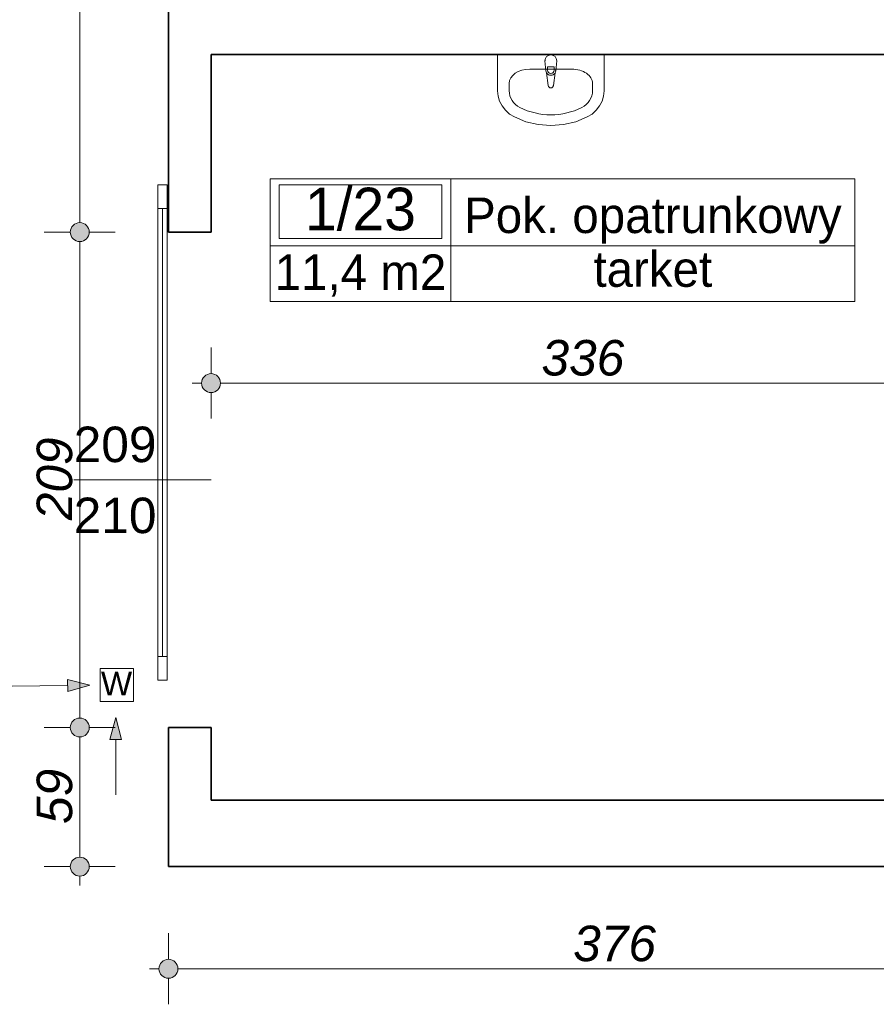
# Model space of a CAD drawing. Header units: millimetres. Extents: x -50073 to 84772, y -78870 to -35317.
# Tile 28 of 125: x 9117 to 12734, y -72532 to -68373. Entities that reach past the tile are written whole.
import ezdxf
from ezdxf.enums import TextEntityAlignment as Align

# ---------------------------------------------------------------- set-up
doc = ezdxf.new("R2010")
doc.units = ezdxf.units.MM
doc.header["$MEASUREMENT"] = 0
for name, color, linetype, lineweight in [('Drzwi ArchiCAD_Nr_pióra__1', 7, 'Continuous', 0), ('Instalacje - Went_Klim_Nr_pióra__42', 150, 'Continuous', 13), ('Konstrukcja - Ściany zew_Nr_pióra__6', 7, 'Continuous', 35), ('Metryczki pomieszczeń ArchiCADa_Nr_pióra__1', 7, 'Continuous', 0), ('Wnetrze - Sanitariaty_Nr_pióra__22', 8, 'Continuous', 13), ('Wymiarowanie - Ogólne_Nr_pióra__82', 114, 'Continuous', 13), ('Znaczniki drzwi ArchiCADa_Nr_pióra__1', 7, 'Continuous', 0), ('Znaczniki drzwi ArchiCADa_Nr_pióra__7', 7, 'Continuous', 70)]:
    doc.layers.add(name, color=color, linetype=linetype, lineweight=lineweight)
doc.layers.add('Elementy modelu - Strefy', color=7, linetype='Continuous')
doc.layers.add('Wymiarowanie - Ogólne', color=7, linetype='Continuous')
doc.styles.add('GENERATED_STYLE_1', font='txt')
doc.styles.add('GENERATED_STYLE_2', font='txt')
doc.styles.add('GENERATED_STYLE_3', font='txt')
doc.dimstyles.new('GENERATED_STYLE__1', dxfattribs={"dimtxt": 150, "dimasz": 152, "dimexe": 0.18, "dimexo": 0, "dimgap": 0.09, "dimtad": 1, "dimlfac": 0.1, "dimzin": 0, "dimdsep": 46, "dimtxsty": 'GENERATED_STYLE_3', "dimblk": 'ARROWHEAD_11', "dimblk1": 'ARROWHEAD_11', "dimblk2": 'ARROWHEAD_11', "dimcen": 0.09, "dimclrd": 114, "dimclre": 114, "dimclrt": 114, "dimazin": 0, "dimtfac": 1, "dimtdec": 4, "dimtmove": 0, "dimatfit": 3, "dimfxl": 1, "dimtolj": 1, "dimtzin": 0, "dimarcsym": 0})
doc.dimstyles.new('GENERATED_STYLE__2', dxfattribs={"dimtxt": 150, "dimasz": 152, "dimexe": 0.18, "dimexo": 0, "dimgap": 0.09, "dimtad": 1, "dimtih": 1, "dimtoh": 1, "dimlfac": 0.1, "dimzin": 0, "dimdsep": 46, "dimtxsty": 'GENERATED_STYLE_3', "dimblk": 'ARROWHEAD_11', "dimblk1": 'ARROWHEAD_11', "dimblk2": 'ARROWHEAD_11', "dimcen": 0.09, "dimclrd": 114, "dimclre": 114, "dimclrt": 114, "dimazin": 0, "dimtfac": 1, "dimtdec": 4, "dimtmove": 0, "dimatfit": 3, "dimfxl": 1, "dimtolj": 1, "dimtzin": 0, "dimarcsym": 0})

# ---------------------------------------------------------------- blocks, each defined once
blk = doc.blocks.new('Pok. opatrunkowy_1_23_23', base_point=(10937.1, -69328))
at = {"layer": 'Metryczki pomieszczeń ArchiCADa_Nr_pióra__1', "linetype": 'Continuous'}
for p, q in [((10173.9, -69045.2), (12643.5, -69045.2)), ((10173.9, -69563.7), (10173.9, -69045.2)), ((10212.1, -69071.1), (10898.9, -69071.1)), ((10212.1, -69297.4), (10212.1, -69071.1)), ((10898.9, -69071.1), (10898.9, -69297.4)), ((10937.1, -69045.2), (10937.1, -69563.7)), ((12643.5, -69045.2), (12643.5, -69563.7)), ((10898.9, -69297.4), (10212.1, -69297.4)), ((10173.9, -69328), (12643.5, -69328)), ((12643.5, -69563.7), (10173.9, -69563.7))]:
    blk.add_line(p, q, dxfattribs=at)
at = {"layer": 'Metryczki pomieszczeń ArchiCADa_Nr_pióra__1'}
for tag, height, style, p in [('ROOM_NUMBER', 180, 'GENERATED_STYLE_2', (10555.5, -69173.1)), ('ROOM_NAME', 150, 'GENERATED_STYLE_1', (11790.3, -69199.6)), ('ROOM_CALC_AREA', 150, 'GENERATED_STYLE_1', (10555.5, -69440.1)), ('floor_f', 150, 'GENERATED_STYLE_1', (11790.3, -69426.7))]:
    blk.add_attdef(tag, text='', height=height, dxfattribs=dict(at, style=style)).set_placement(p, align=Align.MIDDLE_CENTER)
blk = doc.blocks.new('*D572')
at = {"layer": 'Wymiarowanie - Ogólne_Nr_pióra__82', "linetype": 'Continuous'}
for points in [[(9410.2, -71363.1), (9407.1, -71347.8), (9398.5, -71334.8), (9385.5, -71326.1), (9370.2, -71323.1), (9354.9, -71326.1), (9341.9, -71334.8), (9333.2, -71347.8), (9330.2, -71363.1), (9333.2, -71378.4), (9341.9, -71391.3), (9354.9, -71400), (9370.2, -71403.1), (9385.5, -71400), (9398.5, -71391.3), (9407.1, -71378.4)], [(9410.2, -71950.6), (9407.1, -71935.3), (9398.5, -71922.4), (9385.5, -71913.7), (9370.2, -71910.6), (9354.9, -71913.7), (9341.9, -71922.4), (9333.2, -71935.3), (9330.2, -71950.6), (9333.2, -71965.9), (9341.9, -71978.9), (9354.9, -71987.6), (9370.2, -71990.6), (9385.5, -71987.6), (9398.5, -71978.9), (9407.1, -71965.9)]]:
    blk.add_hatch(color=256, dxfattribs=at).paths.add_polyline_path(points)
for p, q in [((9330.2, -71363.1), (9220.2, -71363.1)), ((9370.2, -71910.6), (9370.2, -71403.1)), ((9520.2, -71363.1), (9410.2, -71363.1)), ((9330.2, -71950.6), (9220.2, -71950.6)), ((9520.2, -71950.6), (9410.2, -71950.6)), ((9370.2, -72030.6), (9370.2, -71990.6))]:
    blk.add_line(p, q, dxfattribs=at)
for centre in [(9370.2, -71363.1), (9370.2, -71950.6)]:
    blk.add_circle(centre, 40, dxfattribs=at)
at = {"layer": 'Wymiarowanie - Ogólne_Nr_pióra__82', "insert": (9340.2, -71770.7), "char_height": 150, "attachment_point": 7, "rotation": 90, "style": 'GENERATED_STYLE_3'}
blk.add_mtext('\\A1;{\\fArial|b0|i1|c238|p38;59}', dxfattribs=at)
blk = doc.blocks.new('ARROWHEAD_11')
at = {"color": 0, "linetype": 'Continuous', "lineweight": 0}
blk.add_line((0, 0), (-1, 0), dxfattribs=at)
at = {"color": 0, "linetype": 'Continuous', "lineweight": 0, "const_width": 0.25, "flags": 128}
blk.add_lwpolyline([(-0.125, 0, 1), (0.125, 0, 1)], format="xyb", close=True, dxfattribs=at)
blk = doc.blocks.new('*D573')
at = {"layer": 'Wymiarowanie - Ogólne_Nr_pióra__82', "linetype": 'Continuous'}
for points in [[(9410.2, -69270.6), (9407.1, -69255.3), (9398.5, -69242.4), (9385.5, -69233.7), (9370.2, -69230.6), (9354.9, -69233.7), (9341.9, -69242.4), (9333.2, -69255.3), (9330.2, -69270.6), (9333.2, -69285.9), (9341.9, -69298.9), (9354.9, -69307.6), (9370.2, -69310.6), (9385.5, -69307.6), (9398.5, -69298.9), (9407.1, -69285.9)], [(9410.2, -71363.1), (9407.1, -71347.8), (9398.5, -71334.8), (9385.5, -71326.1), (9370.2, -71323.1), (9354.9, -71326.1), (9341.9, -71334.8), (9333.2, -71347.8), (9330.2, -71363.1), (9333.2, -71378.4), (9341.9, -71391.3), (9354.9, -71400), (9370.2, -71403.1), (9385.5, -71400), (9398.5, -71391.3), (9407.1, -71378.4)]]:
    blk.add_hatch(color=256, dxfattribs=at).paths.add_polyline_path(points)
for p, q in [((9330.2, -69270.6), (9220.2, -69270.6)), ((9520.2, -69270.6), (9410.2, -69270.6)), ((9370.2, -71323.1), (9370.2, -69310.6)), ((9330.2, -71363.1), (9220.2, -71363.1)), ((9520.2, -71363.1), (9410.2, -71363.1))]:
    blk.add_line(p, q, dxfattribs=at)
for centre in [(9370.2, -69270.6), (9370.2, -71363.1)]:
    blk.add_circle(centre, 40, dxfattribs=at)
at = {"layer": 'Wymiarowanie - Ogólne_Nr_pióra__82', "insert": (9340.2, -70487.6), "char_height": 150, "attachment_point": 7, "rotation": 90, "style": 'GENERATED_STYLE_3'}
blk.add_mtext('\\A1;{\\fArial|b0|i1|c238|p38;209}', dxfattribs=at)
blk = doc.blocks.new('*D574')
at = {"layer": 'Wymiarowanie - Ogólne_Nr_pióra__82', "linetype": 'Continuous'}
for points in [[(9410.2, -65760.6), (9407.1, -65745.3), (9398.5, -65732.4), (9385.5, -65723.7), (9370.2, -65720.6), (9354.9, -65723.7), (9341.9, -65732.4), (9333.2, -65745.3), (9330.2, -65760.6), (9333.2, -65775.9), (9341.9, -65788.9), (9354.9, -65797.6), (9370.2, -65800.6), (9385.5, -65797.6), (9398.5, -65788.9), (9407.1, -65775.9)], [(9410.2, -69270.6), (9407.1, -69255.3), (9398.5, -69242.4), (9385.5, -69233.7), (9370.2, -69230.6), (9354.9, -69233.7), (9341.9, -69242.4), (9333.2, -69255.3), (9330.2, -69270.6), (9333.2, -69285.9), (9341.9, -69298.9), (9354.9, -69307.6), (9370.2, -69310.6), (9385.5, -69307.6), (9398.5, -69298.9), (9407.1, -69285.9)]]:
    blk.add_hatch(color=256, dxfattribs=at).paths.add_polyline_path(points)
for p, q in [((9330.2, -65760.6), (9220.2, -65760.6)), ((9520.2, -65760.6), (9410.2, -65760.6)), ((9370.2, -69230.6), (9370.2, -65800.6)), ((9330.2, -69270.6), (9220.2, -69270.6)), ((9520.2, -69270.6), (9410.2, -69270.6))]:
    blk.add_line(p, q, dxfattribs=at)
for centre in [(9370.2, -65760.6), (9370.2, -69270.6)]:
    blk.add_circle(centre, 40, dxfattribs=at)
at = {"layer": 'Wymiarowanie - Ogólne_Nr_pióra__82', "char_height": 150, "attachment_point": 7, "rotation": 90, "style": 'GENERATED_STYLE_3'}
for s, insert in [('\\A1;{\\fArial|b0|i1|c238|p38;11}', (9340.2, -66013.2)), ('\\A1;{\\fArial|b0|i1|c238|p38;351}', (9340.2, -67792.7))]:
    blk.add_mtext(s, dxfattribs=dict(at, insert=insert))
blk = doc.blocks.new('*D637')
at = {"layer": 'Wymiarowanie - Ogólne_Nr_pióra__82', "linetype": 'Continuous'}
for points in [[(9784.6, -72382.2), (9781.6, -72366.9), (9772.9, -72353.9), (9759.9, -72345.2), (9744.6, -72342.2), (9729.3, -72345.2), (9716.3, -72353.9), (9707.6, -72366.9), (9704.6, -72382.2), (9707.6, -72397.5), (9716.3, -72410.5), (9729.3, -72419.1), (9744.6, -72422.2), (9759.9, -72419.1), (9772.9, -72410.5), (9781.6, -72397.5)], [(13544.6, -72382.2), (13541.6, -72366.9), (13532.9, -72353.9), (13519.9, -72345.2), (13504.6, -72342.2), (13489.3, -72345.2), (13476.3, -72353.9), (13467.6, -72366.9), (13464.6, -72382.2), (13467.6, -72397.5), (13476.3, -72410.5), (13489.3, -72419.1), (13504.6, -72422.2), (13519.9, -72419.1), (13532.9, -72410.5), (13541.6, -72397.5)]]:
    blk.add_hatch(color=256, dxfattribs=at).paths.add_polyline_path(points)
for p, q in [((9744.6, -72342.2), (9744.6, -72232.2)), ((13504.6, -72342.2), (13504.6, -72232.2)), ((9664.6, -72382.2), (9704.6, -72382.2)), ((9784.6, -72382.2), (13464.6, -72382.2)), ((9744.6, -72532.2), (9744.6, -72422.2)), ((13504.6, -72532.2), (13504.6, -72422.2))]:
    blk.add_line(p, q, dxfattribs=at)
for centre in [(9744.6, -72382.2), (13504.6, -72382.2)]:
    blk.add_circle(centre, 40, dxfattribs=at)
at = {"layer": 'Wymiarowanie - Ogólne_Nr_pióra__82', "insert": (11453.9, -72352.2), "char_height": 150, "attachment_point": 7, "style": 'GENERATED_STYLE_3'}
blk.add_mtext('\\A1;{\\fArial|b0|i1|c238|p38;376}', dxfattribs=at)
blk = doc.blocks.new('*D659')
at = {"layer": 'Wymiarowanie - Ogólne_Nr_pióra__82', "linetype": 'Continuous'}
for points in [[(9964.6, -69908.5), (9961.6, -69893.2), (9952.9, -69880.2), (9939.9, -69871.5), (9924.6, -69868.5), (9909.3, -69871.5), (9896.3, -69880.2), (9887.6, -69893.2), (9884.6, -69908.5), (9887.6, -69923.8), (9896.3, -69936.8), (9909.3, -69945.4), (9924.6, -69948.5), (9939.9, -69945.4), (9952.9, -69936.8), (9961.6, -69923.8)], [(13324.6, -69908.5), (13321.6, -69893.2), (13312.9, -69880.2), (13299.9, -69871.5), (13284.6, -69868.5), (13269.3, -69871.5), (13256.3, -69880.2), (13247.6, -69893.2), (13244.6, -69908.5), (13247.6, -69923.8), (13256.3, -69936.8), (13269.3, -69945.4), (13284.6, -69948.5), (13299.9, -69945.4), (13312.9, -69936.8), (13321.6, -69923.8)]]:
    blk.add_hatch(color=256, dxfattribs=at).paths.add_polyline_path(points)
for p, q in [((9924.6, -69868.5), (9924.6, -69758.5)), ((13284.6, -69868.5), (13284.6, -69758.5)), ((9844.6, -69908.5), (9884.6, -69908.5)), ((9924.6, -70058.5), (9924.6, -69948.5)), ((9964.6, -69908.5), (13244.6, -69908.5)), ((13284.6, -70058.5), (13284.6, -69948.5))]:
    blk.add_line(p, q, dxfattribs=at)
for centre in [(9924.6, -69908.5), (13284.6, -69908.5)]:
    blk.add_circle(centre, 40, dxfattribs=at)
at = {"layer": 'Wymiarowanie - Ogólne_Nr_pióra__82', "char_height": 150, "attachment_point": 7, "style": 'GENERATED_STYLE_3'}
for s, insert in [('\\A1;{\\fArial|b0|i1|c238|p38;336}', (11320, -69878.5)), ('\\A1;{\\fArial|b0|i1|c238|p38;22}', (13016.9, -69878.5))]:
    blk.add_mtext(s, dxfattribs=dict(at, insert=insert))

msp = doc.modelspace()

# ---------------------------------------------------------------- hatches: boundary and pattern name
h = msp.add_hatch()
h.set_pattern_fill('ANSI31', color=5, scale=250)
h.set_pattern_definition([(45, (5604.596, -69870.678), (-22.097087, 22.097087), [])])
h.paths.add_polyline_path([(25564.596, -62180.678, -0.41421356), (25664.596, -62080.678), (26264.596, -62080.678, -0.41421356), (26364.596, -62180.678), (26364.596, -62780.678, -0.41421356), (26264.596, -62880.678), (25664.596, -62880.678, -0.41421356), (25564.596, -62780.678)])
h.paths.add_polyline_path([(26214.596, -62205.678, 1), (26264.596, -62205.678, 1)], flags=16)
h.paths.add_polyline_path([(27054.596, -56830.641, -0.41421356), (27154.596, -56730.641), (27754.596, -56730.641, -0.41421356), (27854.596, -56830.641), (27854.596, -57430.641, -0.41421356), (27754.596, -57530.641), (27154.596, -57530.641, -0.41421356), (27054.596, -57430.641)])
h.paths.add_polyline_path([(27704.596, -56855.641, 1), (27754.596, -56855.641, 1)], flags=16)
h.paths.add_polyline_path([(23594.623, -57810.641, -0.41421356), (23694.623, -57710.641), (24294.623, -57710.641, -0.41421356), (24394.623, -57810.641), (24394.623, -58410.641, -0.41421356), (24294.623, -58510.641), (23694.623, -58510.641, -0.41421356), (23594.623, -58410.641)])
h.paths.add_polyline_path([(24244.623, -58385.641, 1), (24294.623, -58385.641, 1)], flags=16)
h.paths.add_polyline_path([(17350.623, -58410.678), (17350.623, -57810.678, -0.41421356), (17450.623, -57710.678), (18050.623, -57710.678, -0.41421356), (18150.623, -57810.678), (18150.623, -58410.678, -0.41421356), (18050.623, -58510.678), (17610.673, -58510.678), (17610.673, -58302.351, 2.41421356), (17585.673, -58277.351, 0.41421356), (17610.673, -58302.351), (17610.673, -58510.678), (17450.623, -58510.678, -0.41421356)])
h.paths.add_polyline_path([(17450.623, -58385.678, 1), (17500.623, -58385.678, 1)], flags=16)
h.paths.add_polyline_path([(13845.623, -57820.678), (13845.623, -58420.678, 0.40815319), (13943.549, -58520.656), (13943.549, -58395.678), (13943.549, -58257.419, -2.41421356), (13968.549, -58232.419, -0.41421356), (13943.549, -58257.419), (13943.549, -58395.678), (13943.549, -58520.656, 0.00518396), (13945.623, -58520.678), (14545.623, -58520.678, 0.41421356), (14645.623, -58420.678), (14645.623, -57820.678, 0.41421356), (14545.623, -57720.678), (13945.623, -57720.678, 0.41421356)])
h.paths.add_polyline_path([(13945.623, -58395.678, 1), (13995.623, -58395.678, 1)], flags=16)
h.paths.add_polyline_path([(12785.623, -58400.678), (12785.623, -57800.678, -0.41421356), (12885.623, -57700.678), (13485.623, -57700.678, -0.41421356), (13585.623, -57800.678), (13585.623, -58400.678, -0.41421356), (13485.623, -58500.678), (13251.864, -58500.678), (13251.864, -58279.885, 2.41421356), (13226.864, -58254.885, 0.41421356), (13251.864, -58279.885), (13251.864, -58500.678), (12885.623, -58500.678, -0.41421356)])
h.paths.add_polyline_path([(13435.623, -58375.678, 1), (13485.623, -58375.678, 1)], flags=16)
h.paths.add_polyline_path([(6669.596, -58410.678), (6669.596, -57810.678, -0.41421356), (6769.596, -57710.678), (7369.596, -57710.678, -0.41421356), (7469.596, -57810.678), (7469.596, -58410.678, -0.41421356), (7369.596, -58510.678), (6769.596, -58510.678, -0.08881129), (6734.902, -58504.466), (6734.902, -58234.953, 2.41421356), (6709.902, -58209.953, 0.41421356), (6734.902, -58234.953), (6734.902, -58504.466, -0.31385648)])
h.paths.add_polyline_path([(6769.596, -58385.678, 1), (6819.596, -58385.678, 1)], flags=16)
h.paths.add_polyline_path([(24464.596, -69770.678), (24464.596, -69170.678, -0.41421356), (24564.596, -69070.678), (25164.596, -69070.678, -0.41421356), (25264.596, -69170.678), (25264.596, -69770.678, -0.41421356), (25164.596, -69870.678), (24564.596, -69870.678, -0.24955295), (24481.645, -69826.527), (24641.759, -69826.527, 2.41421356), (24666.759, -69801.527, 0.41421356), (24641.759, -69826.527), (24481.645, -69826.527, -0.14923451)])
h.paths.add_polyline_path([(24564.596, -69195.678, 1), (24614.596, -69195.678, 1)], flags=16)
h.paths.add_polyline_path([(5604.596, -57820.678), (5604.596, -58420.678, 0.41421356), (5704.596, -58520.678), (6031.963, -58520.678), (6031.963, -58302.351, -2.41421356), (6056.963, -58277.351, -0.41421356), (6031.963, -58302.351), (6031.963, -58520.678), (6304.596, -58520.678, 0.41421356), (6404.596, -58420.678), (6404.596, -57820.678, 0.41421356), (6304.596, -57720.678), (5704.596, -57720.678, 0.41421356)])
h.paths.add_polyline_path([(6254.596, -58395.678, 1), (6304.596, -58395.678, 1)], flags=16)
h.paths.add_polyline_path([(23871.254, -57979.071), (23871.254, -58256.97), (23643.082, -58256.97), (23643.082, -57979.071)], flags=24)
h.paths.add_polyline_path([(7095.024, -57966.098), (7095.024, -58262.005), (6866.852, -58262.005), (6866.852, -57966.098)], flags=24)
h.paths.add_polyline_path([(25506.814, -69309.87), (25092.524, -69309.87), (25092.524, -69081.699), (25506.814, -69081.699)], flags=9)
h.paths.add_polyline_path([(25638.09, -62879.269), (25242.524, -62879.269), (25242.524, -62651.097), (25638.09, -62651.097)], flags=9)
h.paths.add_polyline_path([(25022.483, -69783.476), (25022.483, -70179.043), (24794.311, -70179.043), (24794.311, -69783.476)], flags=9)
h.paths.add_polyline_path([(27301.714, -56946.363), (26906.353, -56946.363), (26906.353, -56718.089), (27301.714, -56718.089)], flags=9)
h.paths.add_polyline_path([(13266.179, -57954.077), (13266.179, -58249.984), (13038.007, -58249.984), (13038.007, -57954.077)], flags=9)
h.paths.add_polyline_path([(25865.437, -61877.575), (25865.437, -62175.836), (25637.265, -62175.836), (25637.265, -61877.575)], flags=9)
h.paths.add_polyline_path([(14702.816, -57987.839), (14702.816, -58282.007), (14474.541, -58282.007), (14474.541, -57987.839)], flags=9)
h.paths.add_polyline_path([(26389.895, -62879.269), (26109.438, -62879.269), (26109.438, -62651.097), (26389.895, -62651.097)], flags=9)
h.paths.add_polyline_path([(27448.011, -56706.263), (27448.011, -56985.799), (27219.839, -56985.799), (27219.839, -56706.263)], flags=9)
h.paths.add_polyline_path([(5614.922, -58005.357), (5614.922, -58283.257), (5386.75, -58283.257), (5386.75, -58005.357)], flags=9)
at = {"layer": 'Instalacje - Went_Klim_Nr_pióra__42', "linetype": 'Continuous'}
for points in [[(9412.15, -71184.538), (9318.606, -71160.463), (9319.101, -71210.46)], [(9521.862, -71320.339), (9496.862, -71413.64), (9546.862, -71413.64)]]:
    msp.add_hatch(color=256, dxfattribs=at).paths.add_polyline_path(points)

# ---------------------------------------------------------------- linework, layer by layer
at = {"layer": 'Drzwi ArchiCAD_Nr_pióra__1', "linetype": 'Continuous'}
for p, q in [((9699.596, -69170.641), (9699.596, -69070.641)), ((9699.596, -69070.641), (9739.596, -69070.641)), ((9739.596, -69070.641), (9739.596, -69170.641)), ((9699.596, -69170.641), (9719.596, -69170.641)), ((9699.596, -71063.059), (9699.596, -69170.641)), ((9739.596, -69170.641), (9699.596, -69170.641)), ((9719.596, -69170.641), (9719.596, -71063.059)), ((9719.596, -69170.641), (9739.596, -69170.641)), ((9719.596, -71063.059), (9719.596, -69170.641)), ((9719.596, -71063.059), (9719.596, -69170.641)), ((9739.596, -69170.641), (9739.596, -71063.059)), ((9719.596, -71063.059), (9699.596, -71063.059)), ((9699.596, -71163.059), (9699.596, -71063.059)), ((9699.596, -71063.059), (9739.596, -71063.059)), ((9739.596, -71063.059), (9719.596, -71063.059)), ((9739.596, -71063.059), (9739.596, -71163.059)), ((9739.596, -71163.059), (9699.596, -71163.059))]:
    msp.add_line(p, q, dxfattribs=at)
at = {"layer": 'Instalacje - Went_Klim_Nr_pióra__42', "linetype": 'Continuous'}
for p, q in [((9456.49, -71113.371), (9596.49, -71113.371)), ((9456.49, -71253.371), (9456.49, -71113.371)), ((9596.49, -71113.371), (9596.49, -71253.371)), ((9084.474, -71187.781), (9318.854, -71185.461)), ((9412.15, -71184.538), (9318.606, -71160.463)), ((9319.101, -71210.46), (9318.606, -71160.463)), ((9412.15, -71184.538), (9319.101, -71210.46)), ((9596.49, -71253.371), (9456.49, -71253.371)), ((9521.862, -71320.339), (9496.862, -71413.64)), ((9521.862, -71320.339), (9546.862, -71413.64)), ((9546.862, -71413.64), (9496.862, -71413.64)), ((9521.862, -71648.031), (9521.862, -71413.64))]:
    msp.add_line(p, q, dxfattribs=at)
at = {"layer": 'Konstrukcja - Ściany zew_Nr_pióra__6', "linetype": 'Continuous'}
for p, q in [((9744.596, -69270.641), (9924.596, -69270.641)), ((9744.596, -71363.059), (9924.596, -71363.059))]:
    msp.add_line(p, q, dxfattribs=at)
at = {"layer": 'Konstrukcja - Ściany zew_Nr_pióra__6', "linetype": 'Continuous', "flags": 128}
for points in [[(9744.488, -68330.641), (9744.488, -68520.641)], [(9744.596, -68520.641), (9744.596, -69270.641)], [(9924.596, -69270.641), (9924.596, -68520.641)], [(9924.596, -68520.641), (13284.596, -68520.641)], [(9744.596, -71363.059), (9744.596, -71950.641)], [(9924.596, -71670.641), (9924.596, -71363.059)], [(13504.596, -71670.641), (9924.596, -71670.641)], [(9744.596, -71950.641), (13504.596, -71950.641)]]:
    msp.add_lwpolyline(points, dxfattribs=at)
at = {"layer": 'Wnetrze - Sanitariaty_Nr_pióra__22', "linetype": 'Continuous'}
for p, q in [((11134.528, -68520.641), (11134.528, -68673.369)), ((11584.528, -68520.641), (11134.528, -68520.641)), ((11584.528, -68673.369), (11584.528, -68520.641)), ((11334.528, -68547.187), (11338.528, -68589.14)), ((11345.928, -68586.968), (11345.928, -68572.097)), ((11345.928, -68572.097), (11373.128, -68572.097)), ((11373.128, -68572.097), (11373.128, -68586.968)), ((11380.528, -68589.14), (11384.528, -68547.187)), ((11448.648, -68582.187), (11270.409, -68582.187)), ((11341.798, -68598.653), (11348.428, -68651.587)), ((11370.628, -68651.587), (11377.258, -68598.653)), ((11183.441, -68642.823), (11183.441, -68673.369)), ((11535.615, -68642.823), (11535.615, -68673.369)), ((11134.528, -68673.369), (11136.699, -68695.85)), ((11136.699, -68695.85), (11143.143, -68717.613)), ((11575.913, -68717.613), (11582.357, -68695.85)), ((11582.357, -68695.85), (11584.528, -68673.369)), ((11143.143, -68717.613), (11153.654, -68737.962)), ((11153.654, -68737.962), (11167.896, -68756.246)), ((11551.16, -68756.246), (11565.402, -68737.962)), ((11565.402, -68737.962), (11575.913, -68717.613)), ((11167.896, -68756.246), (11185.414, -68771.881)), ((11185.414, -68771.881), (11205.648, -68784.369)), ((11205.648, -68784.369), (11254.542, -68804.329)), ((11464.515, -68804.329), (11513.409, -68784.369)), ((11513.409, -68784.369), (11533.642, -68771.881)), ((11533.642, -68771.881), (11551.16, -68756.246)), ((11254.542, -68804.329), (11306.307, -68816.529)), ((11306.307, -68816.529), (11359.528, -68820.632)), ((11359.528, -68820.632), (11412.749, -68816.529)), ((11412.749, -68816.529), (11464.515, -68804.329))]:
    msp.add_line(p, q, dxfattribs=at)
for centre, radius, start, end in [((11359.528, -68547.187), 25, 0, 180), ((11359.528, -68587.24), 21.086, 185.169607, 212.771025), ((11359.528, -68587.24), 21.086, 212.771025, 327.228975), ((11359.528, -68586.968), 13.6, 180, 0), ((11359.528, -68587.24), 21.086, 327.228975, 354.830393), ((11359.528, -68650.197), 11.187, 187.138925, 352.861075)]:
    msp.add_arc(centre, radius, start, end, dxfattribs=at)
for centre, major_axis, ratio, start_param, end_param in [((11270.507, -68642.823), (87.049, 0), 0.69657392, 1.57079633, 3.14159265), ((11448.55, -68642.823), (87.049, 0), 0.69657392, 0, 1.57079633), ((11270.389, -68673.369), (86.948, 0), 0.92929293, 3.14159265, 4.21541415), ((11448.667, -68673.369), (86.948, 0), 0.92929293, 5.20936381, 6.28318531), ((11359.528, -68520.641), (273.913, 0), 0.92929293, 4.21541414, 5.20936382)]:
    msp.add_ellipse(centre, major_axis=major_axis, ratio=ratio, start_param=start_param, end_param=end_param, dxfattribs=at)
for p in [(11334.528, -68547.187), (11341.798, -68598.653), (11380.528, -68589.14), (11370.628, -68651.587)]:
    msp.add_point(p, dxfattribs=at)
at = {"layer": 'Znaczniki drzwi ArchiCADa_Nr_pióra__1', "linetype": 'Continuous'}
msp.add_line((9344.596, -70316.85), (9924.596, -70316.85), dxfattribs=at)

# ---------------------------------------------------------------- block references
at = {"layer": 'Elementy modelu - Strefy', "linetype": 'Continuous'}
ref = msp.add_blockref('Pok. opatrunkowy_1_23_23', (10937.105, -69328.014), dxfattribs=at)
ref.add_attrib('ROOM_NAME', 'Pok. opatrunkowy', dxfattribs={"layer": 'Metryczki pomieszczeń ArchiCADa_Nr_pióra__1', "color": 7, "height": 150, "style": 'GENERATED_STYLE_1'}).set_placement((11790.307, -69199.612), align=Align.MIDDLE_CENTER)
ref.add_attrib('ROOM_NUMBER', '1/23', dxfattribs={"layer": 'Metryczki pomieszczeń ArchiCADa_Nr_pióra__1', "color": 7, "height": 180, "style": 'GENERATED_STYLE_2'}).set_placement((10555.502, -69173.066), align=Align.MIDDLE_CENTER)
ref.add_attrib('ROOM_CALC_AREA', '11,4 m2', dxfattribs={"layer": 'Metryczki pomieszczeń ArchiCADa_Nr_pióra__1', "color": 7, "height": 150, "style": 'GENERATED_STYLE_1'}).set_placement((10555.502, -69440.066), align=Align.MIDDLE_CENTER)
ref.add_attrib('floor_f', 'tarket', dxfattribs={"layer": 'Metryczki pomieszczeń ArchiCADa_Nr_pióra__1', "color": 7, "height": 150, "style": 'GENERATED_STYLE_1'}).set_placement((11790.307, -69426.694), align=Align.MIDDLE_CENTER)

# ---------------------------------------------------------------- texts
at = {"layer": 'Instalacje - Went_Klim_Nr_pióra__42', "linetype": 'Continuous', "insert": (9591.405, -71177.657), "char_height": 100, "attachment_point": 6, "style": 'GENERATED_STYLE_1'}
msp.add_mtext('\\A1;{\\fArial|b0|i0|c238|p38;W}', dxfattribs=at)
at = {"layer": 'Znaczniki drzwi ArchiCADa_Nr_pióra__7', "char_height": 150, "attachment_point": 7, "style": 'GENERATED_STYLE_1'}
for s, insert in [('\\A1;{\\fArial|b0|i0|c238|p38;209}', (9344.596, -70244.319)), ('\\A1;{\\fArial|b0|i0|c238|p38;210}', (9344.596, -70544.319))]:
    msp.add_mtext(s, dxfattribs=dict(at, insert=insert))

# ---------------------------------------------------------------- dimensions: what is measured, and where the dimension line sits
at = {"layer": 'Wymiarowanie - Ogólne', "color": 114, "linetype": 'Continuous', "lineweight": 13}
dim = msp.add_linear_dim(base=(9370.176, -65760.641), p1=(9614.987, -69270.641), p2=(9614.987, -65760.641), angle=90, dimstyle='GENERATED_STYLE__1', dxfattribs=at)
dim.commit()
dim.dimension.update_dxf_attribs({"geometry": '*D574', "text_midpoint": (9265.176, -67621.928), "dimtype": 160, "text_rotation": 90})
for base, p1, p2, picture, middle in [((13284.596, -69908.469), (9924.596, -68579.812), (13284.596, -68839.812), '*D659', (11490.767, -69803.469)), ((13504.596, -72382.179), (9744.596, -71950.641), (13504.596, -72150.641), '*D637', (11624.596, -72277.179))]:
    dim = msp.add_linear_dim(base=base, p1=p1, p2=p2, dimstyle='GENERATED_STYLE__2', dxfattribs=at)
    dim.commit()
    dim.dimension.update_dxf_attribs({"geometry": picture, "text_midpoint": middle, "dimtype": 160})
for base, p1, p2, text, picture, middle in [((9370.176, -69270.641), (9667.04, -71363.059), (9614.987, -69270.641), '209', '*D573', (9265.176, -70316.85)), ((9370.176, -71363.059), (9614.987, -71950.641), (9667.04, -71363.059), '59', '*D572', (9265.176, -71656.85))]:
    dim = msp.add_linear_dim(base=base, p1=p1, p2=p2, angle=90, text=text, dimstyle='GENERATED_STYLE__1', dxfattribs=at)
    dim.commit()
    dim.dimension.update_dxf_attribs({"geometry": picture, "text_midpoint": middle, "dimtype": 160, "text_rotation": 90})

doc.saveas('drawing.dxf')
